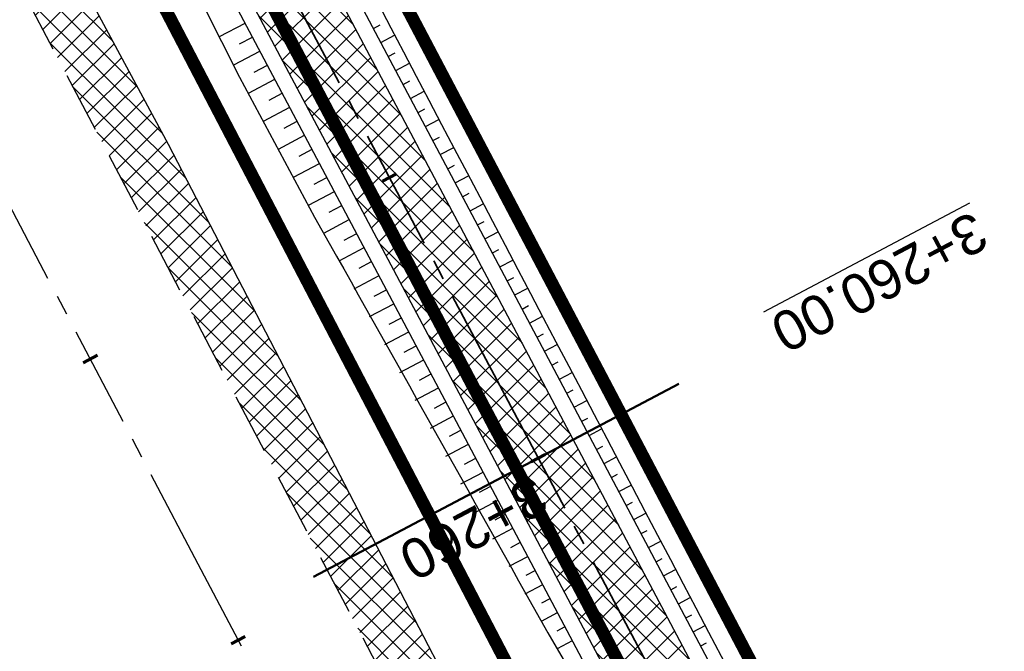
# Model space of a CAD drawing. Header units: metres. Extents: x 7529682 to 7533711, y 5721195 to 5727842.
# Tile 86 of 232: x 7531219 to 7531250, y 5724914 to 5724934. Entities that reach past the tile are written whole.
import ezdxf
from ezdxf import colors
from ezdxf.entities.mleader import LeaderData, LeaderLine
from ezdxf.math import Vec2, Vec3

# ---------------------------------------------------------------- set-up
doc = ezdxf.new("R2010")
doc.units = ezdxf.units.M
for name, pattern in [('817-dzialki-09-05-04$0$HIDDEN', [0.375, 0.25, -0.125]), ('ACAD_ISO05W100', [33, 24, -3, 0, -3, 0, -3]), ('CENTER', [50.800000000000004, 31.75, -6.35, 6.35, -6.35]), ('CENTER2', [28.575000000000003, 19.05, -3.175, 3.175, -3.175]), ('HIDDEN', [9.524999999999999, 6.35, -3.175])]:
    doc.linetypes.add(name, pattern=pattern)
for name, color, linetype in [('C-DROGI-SYTUACJA', 7, 'Continuous'), ('C-DROGI-SYTUACJA-ETYKIETY', 7, 'Continuous'), ('D-hatch-pobocza', 131, 'Continuous'), ('D-pobocza', 60, 'Continuous'), ('D-rowy', 160, 'Continuous'), ('D-skarpa', 2, 'Continuous'), ('D-skarpa-kreskowanie', 2, 'Continuous')]:
    doc.layers.add(name, color=color, linetype=linetype)
for name, color, linetype, lineweight, true_color in [('D-hatch-ciag-pieszo-rowerowy', 7, 'Continuous', 13, 0xff9f80), ('D-LR-etap-III', 7, '817-dzialki-09-05-04$0$HIDDEN', 50, 0x00008f), ('D-przekroje-pop', 7, 'Continuous', 50, 0x000099)]:
    doc.layers.add(name, color=color, linetype=linetype, lineweight=lineweight, true_color=true_color)
for name, color, linetype, lineweight in [('D-krawędzie', 3, 'Continuous', 30), ('D-obrzeża', 2, 'Continuous', 30), ('D-oś', 10, 'CENTER', 30), ('D-pas-drogowy', 7, 'ACAD_ISO05W100', 50)]:
    doc.layers.add(name, color=color, linetype=linetype, lineweight=lineweight)
doc.layers.add('poprzeczki', color=7, linetype='Continuous', true_color=0x0000c7)
doc.layers.add('Sieci-EN-opisy', color=4, linetype='Continuous', lineweight=30, plot=False)
doc.styles.get("Standard").update_dxf_attribs({"font": 'arial.ttf'})

# ---------------------------------------------------------------- blocks, each defined once
blk = doc.blocks.new('AeccTickLine')
at = {"color": 0, "linetype": 'ByBlock', "lineweight": -2}
blk.add_line((0, 1), (-3.673819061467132e-16, -1), dxfattribs=at)

msp = doc.modelspace()

# ---------------------------------------------------------------- hatches: boundary and pattern name
at = {"layer": 'D-hatch-ciag-pieszo-rowerowy'}
h = msp.add_hatch(dxfattribs=at)
h.set_pattern_fill('ANSI37', color=256, scale=0.15, style=0)
h.set_pattern_definition([(45, (0.8853450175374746, 0.4649341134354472), (-0.3367596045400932, 0.3367596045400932), []), (135, (0.8853450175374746, 0.4649341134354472), (-0.3367596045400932, -0.3367596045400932), [])])
h.paths.add_polyline_path([(7531176.001662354, 5725035.63263457), (7531173.776119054, 5725034.493482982), (7531202.515371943, 5724979.795162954), (7531233.695975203, 5724920.949650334), (7531258.824090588, 5724873.473403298), (7531292.224994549, 5724809.507396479), (7531303.703463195, 5724787.477282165), (7531306.469608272, 5724787.578715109), (7531294.441068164, 5724810.664555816), (7531261.036940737, 5724874.63673589), (7531235.905024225, 5724922.120164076), (7531204.726462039, 5724980.961824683)])
at = {"layer": 'D-hatch-pobocza'}
h = msp.add_hatch(dxfattribs=at)
h.set_pattern_fill('ANSI37', color=256, scale=0.15, style=0)
h.set_pattern_definition([(45, (0, 0), (-0.3367596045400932, 0.3367596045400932), []), (135, (0, 0), (-0.3367596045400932, -0.3367596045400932), [])])
h.paths.add_polyline_path([(7531224.12, 5724929.62), (7531213.15, 5724949.98), (7531200.73, 5724973.91), (7531188.83, 5724996.41), (7531176.889999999, 5725019.33), (7531166.91, 5725038.07), (7531158.980160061, 5725054.059290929), (7531158.14196267, 5725051.386259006), (7531167.380094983, 5725033.766927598), (7531197.164745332, 5724976.987689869), (7531228.151004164, 5724918.034426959), (7531253.152837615, 5724870.491119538), (7531286.7961686, 5724806.653565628), (7531296.234606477, 5724788.675232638), (7531298.77605959, 5724787.517560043), (7531278.139999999, 5724826.49), (7531263.88, 5724853.83), (7531259.009999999, 5724862.85), (7531247.509999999, 5724884.88), (7531235.21, 5724908.21)])

# ---------------------------------------------------------------- linework, layer by layer
at = {"layer": 'C-DROGI-SYTUACJA', "color": 10, "linetype": 'CENTER2', "lineweight": 35, "ltscale": 0.2}
msp.add_lwpolyline([(7531154.313313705, 5725078.4002911, -0.06893621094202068), (7531156.868938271, 5725074.829562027), (7531166.993104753, 5725055.549823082, -0.06873154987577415), (7531168.47910387, 5725051.431584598), (7531169.100428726, 5725048.502816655, 0.0687825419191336), (7531171.889509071, 5725040.775727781), (7531203.620916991, 5724980.378493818), (7531234.800499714, 5724921.534907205), (7531259.930515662, 5724874.055069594), (7531293.333031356, 5724810.085976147), (7531313.159872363, 5724772.033203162), (7531341.528881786, 5724719.923105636, -0.009023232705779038), (7531346.533284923, 5724710.322073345), (7531363.734853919, 5724675.815312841), (7531380.064961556, 5724644.822693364), (7531398.584264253, 5724609.362510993), (7531424.896642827, 5724559.228182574), (7531446.141834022, 5724518.960513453), (7531474.815809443, 5724464.451899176), (7531498.201389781, 5724419.897359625)], format="xyb", dxfattribs=at)
at = {"layer": 'D-krawędzie', "linetype": 'HIDDEN', "ltscale": 0.3, "flags": 128}
msp.add_lwpolyline([(7530572.009999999, 5726166.06), (7530620.380949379, 5726072.761487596), (7530641.555222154, 5726032.007915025), (7530660.960861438, 5725995.070069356), (7530689.128213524, 5725941.540167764), (7530707.335918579, 5725907.031820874), (7530725.255781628, 5725873.092686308), (7530743.969545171, 5725837.653904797), (7530770.526708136, 5725787.119408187), (7530787.864146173, 5725754.266918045), (7530809.897571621, 5725712.541613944), (7530824.739035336, 5725684.389287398), (7530840.856259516, 5725653.693092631), (7530860.675070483, 5725616.154465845), (7530865.283000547, 5725607.394015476), (7530878.050274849, 5725583.079962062), (7530918.171722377, 5725507.178125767), (7530950.162943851, 5725446.305402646), (7530993.419108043, 5725364.264712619), (7531022.766433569, 5725308.719304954), (7531053.80955549, 5725249.872416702), (7531081.165622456, 5725197.874670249), (7531103.902359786, 5725154.540603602), (7531128.123220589, 5725108.448161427), (7531149.3, 5725068.249999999), (7531167.380094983, 5725033.766927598), (7531197.164745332, 5724976.987689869), (7531228.151004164, 5724918.034426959), (7531253.152837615, 5724870.491119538), (7531286.7961686, 5724806.653565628), (7531306.739858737, 5724768.664832), (7531335.094443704, 5724714.652299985), (7531357.3191504, 5724672.438740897), (7531373.644908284, 5724641.454376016), (7531392.161870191, 5724605.998675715), (7531418.480331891, 5724555.852756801), (7531439.726902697, 5724515.582472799), (7531468.399107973, 5724461.077223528), (7531491.782023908, 5724416.527754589), (7531531.990296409, 5724339.832565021), (7531557.226635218, 5724291.658956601), (7531569.851546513, 5724267.577443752), (7531591.375556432, 5724226.547822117), (7531610.003879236, 5724191.103071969), (7531616.882991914, 5724177.998849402), (7531629.984986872, 5724153.025496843), (7531641.006768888, 5724132.021778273), (7531664.906257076, 5724087.616922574), (7531677.64401952, 5724064.785715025), (7531683.112433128, 5724054.988140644), (7531686.752875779, 5724048.180044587), (7531695.447538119, 5724031.696667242), (7531703.748818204, 5724015.917210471), (7531709.214143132, 5724005.513965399), (7531719.388607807, 5723986.14687362), (7531726.295217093, 5723973.000144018), (7531732.740794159, 5723960.735633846), (7531735.13, 5723956.19)], dxfattribs=at)
at = {"layer": 'D-LR-etap-III', "ltscale": 10, "flags": 128}
msp.add_lwpolyline([(7531750.474471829, 5723895.103125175, 0.4, 0.4, 0), (7531750.505, 5723895.13, 0.4, 0.4, 0), (7531682.71, 5724022.92, 0.4, 0.4, 0), (7531619.177023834, 5724147.203692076, 0.4, 0.4, 0), (7531592.308960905, 5724198.48863389, 0.4, 0.4, 0), (7531553.263875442, 5724272.918564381, 0.4, 0.4, 0), (7531504.019999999, 5724366.79, 0.4, 0.4, 0), (7531482.09, 5724407.62, 0.4, 0.4, 0), (7531412.350402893, 5724541.182759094, 0.4, 0.4, 0), (7531388.463669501, 5724586.929768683, 0.4, 0.4, 0), (7531345.12, 5724669.94, 0.4, 0.4, 0), (7531127.66, 5725081.67, 0.4, 0.4, 0), (7531059.253139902, 5725211.040795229, 0.4, 0.4, 0), (7531008.007244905, 5725307.953830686, 0.4, 0.4, 0), (7530964.181635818, 5725390.835555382, 0.4, 0.4, 0), (7530914.557354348, 5725484.683561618, 0.4, 0.4, 0), (7530865.243241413, 5725577.493975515, 0.4, 0.4, 0), (7530840.085257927, 5725624.058651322, 0.4, 0.4, 0), (7530802.559525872, 5725694.924584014, 0.4, 0.4, 0), (7530755.54, 5725787.51, 0.4, 0.4, 0), (7530708.717810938, 5725876.303221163, 0.4, 0.4, 0), (7530695.12, 5725902.09, 0.4, 0.4, 0), (7530642.91397006, 5726001.07839487, 0.4, 0.4, 0), (7530634.934723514, 5726016.146615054, 0.4, 0.4, 0), (7530610.820000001, 5726061.929999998, 0.4, 0.4, 0), (7530610.820000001, 5726061.929999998, 0.4, 0.4, 0), (7530607.21, 5726063.51, 0.4, 0.4, 0), (7530597.42, 5726080.68, 0.4, 0.4, 0), (7530591.16, 5726088.44, 0.4, 0.4, 0), (7530581.28, 5726107.21, 0.4, 0.4, 0), (7530571.29, 5726130.56, 0.4, 0.4, 0), (7530549.554994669, 5726171.527317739, 0.4, 0.4, 0), (7530531.014309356, 5726206.473807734, 0.4, 0.4, 0), (7530516.461208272, 5726236.016618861, 0.4, 0.4, 0), (7530500.798929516, 5726266.141265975, 0.4, 0.4, 0), (7530491.349999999, 5726283.94, 0.4, 0.4, 0), (7530482.4, 5726303.41, 0.4, 0.4, 0), (7530482.4, 5726303.41, 0.4, 0.4, 0), (7530450.41, 5726357.28, 0.4, 0.4, 0), (7530397.759396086, 5726458.499907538, 0.4, 0.4, 0), (7530334.707815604, 5726583.664702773, 0.4, 0.4, 0), (7530303.939274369, 5726645.167943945, 0.4, 0.4, 0), (7530300.509779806, 5726651.777515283, 0.4, 0.4, 0), (7530289.213532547, 5726671.966724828, 0.4, 0.4, 0), (7530281.54, 5726685.57, 0.4, 0.4, 0), (7530261.37085633, 5726724.163374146, 0.4, 0.4, 0), (7530254.03, 5726738.21, 0.4, 0.4, 0), (7530197.219999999, 5726845.06, 0.4, 0.4, 0), (7530194.71, 5726849.15, 0.4, 0.4, 0), (7530195.92, 5726850.75, 0.4, 0.4, 0), (7530170.546669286, 5726892.961489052, 0.4, 0.4, 0), (7530143.174718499, 5726945.065838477, 0.4, 0.4, 0), (7530105.059999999, 5727018.32, 0.4, 0.4, 0), (7530100.059999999, 5727027.16, 0.4, 0.4, 0), (7530062.318670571, 5727099.625398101, 0.4, 0.4, 0), (7530015.378537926, 5727189.420463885, 0.4, 0.4, 0), (7529983.207960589, 5727250.206596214, 0.4, 0.4, 0), (7529953.284293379, 5727306.74720398, 0.4, 0.4, 0), (7529900.67053443, 5727406.15903814, 0.4, 0.4, 0), (7529890.630239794, 5727425.131178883, 0.4, 0.4, 0), (7529875.155383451, 5727454.426350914, 0.4, 0.4, 0), (7529857.560096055, 5727487.787346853, 0.4, 0.4, 0), (7529835.194401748, 5727530.19312405, 0.4, 0.4, 0), (7529811.740544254, 5727574.662079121, 0.4, 0.4, 0), (7529792.101859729, 5727611.922638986, 0.4, 0.4, 0), (7529768.066117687, 5727657.469613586, 0.4, 0.4, 0), (7529755.210566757, 5727682.131373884, 0.4, 0.4, 0), (7529753.309999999, 5727681.13, 0.4, 0.4, 0), (7529739.21, 5727707.77, 0.4, 0.4, 0), (7529735.394745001, 5727711.251990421, 0.4, 0.4, 0), (7529725.42, 5727730.2, 0.4, 0.4, 0), (7529723.55, 5727729.88, 0.4, 0.4, 0), (7529695.566668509, 5727782.932080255, 0.4, 0.4, 0), (7529717.67971874, 5727794.024357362, 0.4, 0.4, 0), (7529736.274870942, 5727758.647400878, 0.4, 0.4, 0), (7529736.274870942, 5727758.647400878, 0.4, 0.4, 0), (7529744.511003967, 5727750.406106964, 0.4, 0.4, 0), (7529744.511003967, 5727750.406106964, 0.4, 0.4, 0), (7529750.282568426, 5727738.549848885, 0.4, 0.4, 0), (7529777.108510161, 5727687.569424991, 0.4, 0.4, 0), (7529796.51537536, 5727651.329932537, 0.4, 0.4, 0), (7529814.937945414, 5727616.793170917, 0.4, 0.4, 0), (7529839.006722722, 5727572.303976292, 0.4, 0.4, 0), (7529860.617626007, 5727532.509108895, 0.4, 0.4, 0), (7529882.348967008, 5727491.504261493, 0.4, 0.4, 0), (7529904.865139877, 5727449.096370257, 0.4, 0.4, 0), (7529920.747384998, 5727418.884773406, 0.4, 0.4, 0), (7529946.676504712, 5727368.547487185, 0.4, 0.4, 0), (7529972.024701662, 5727320.573310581, 0.4, 0.4, 0), (7529987.740014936, 5727290.153392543, 0.4, 0.4, 0), (7529996.497385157, 5727273.661630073, 0.4, 0.4, 0), (7530017.541471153, 5727234.202689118, 0.4, 0.4, 0), (7530033.053657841, 5727204.864166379, 0.4, 0.4, 0), (7530051.622983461, 5727170.222745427, 0.4, 0.4, 0), (7530069.276612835, 5727137.015751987, 0.4, 0.4, 0), (7530089.385386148, 5727097.533639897, 0.4, 0.4, 0), (7530109.712512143, 5727060.746615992, 0.4, 0.4, 0), (7530136.769722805, 5727011.640131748, 0.4, 0.4, 0), (7530162.446686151, 5726962.743777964, 0.4, 0.4, 0), (7530187.674104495, 5726916.992101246, 0.4, 0.4, 0), (7530207.820739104, 5726879.335323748, 0.4, 0.4, 0), (7530230.625609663, 5726834.518686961, 0.4, 0.4, 0), (7530262.288093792, 5726776.61832811, 0.4, 0.4, 0), (7530277.509672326, 5726760.213143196, 0.4, 0.4, 0), (7530286.036865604, 5726744.106684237, 0.4, 0.4, 0), (7530288.097472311, 5726735.884066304, 0.4, 0.4, 0), (7530290.393870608, 5726725.046963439, 0.4, 0.4, 0), (7530296.17664807, 5726713.582980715, 0.4, 0.4, 0), (7530302.726195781, 5726701.18226779, 0.4, 0.4, 0), (7530325.685047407, 5726657.466383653, 0.4, 0.4, 0), (7530343.243978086, 5726623.648592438, 0.4, 0.4, 0), (7530360.229820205, 5726591.746871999, 0.4, 0.4, 0), (7530383.20855044, 5726548.059469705, 0.4, 0.4, 0), (7530406.017875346, 5726503.605514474, 0.4, 0.4, 0), (7530427.464919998, 5726462.620289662, 0.4, 0.4, 0), (7530447.9278544, 5726424.388014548, 0.4, 0.4, 0), (7530471.126878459, 5726379.920667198, 0.4, 0.4, 0), (7530490.501003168, 5726343.033350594, 0.4, 0.4, 0), (7530509.499458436, 5726306.733076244, 0.4, 0.4, 0), (7530529.890269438, 5726267.244072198, 0.4, 0.4, 0), (7530543.852446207, 5726238.990319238, 0.4, 0.4, 0), (7530554.808897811, 5726218.943990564, 0.4, 0.4, 0), (7530559.027108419, 5726212.223286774, 0.4, 0.4, 0), (7530563.060988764, 5726206.409670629, 0.4, 0.4, 0), (7530566.93354971, 5726200.463543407, 0.4, 0.4, 0), (7530569.771022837, 5726194.901501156, 0.4, 0.4, 0), (7530571.47319415, 5726191.282350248, 0.4, 0.4, 0), (7530572.839142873, 5726188.024533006, 0.4, 0.4, 0), (7530575.295071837, 5726182.034664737, 0.4, 0.4, 0), (7530579.736851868, 5726173.306070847, 0.4, 0.4, 0), (7530583.3, 5726167.41, 0.4, 0.4, 0), (7530593.4, 5726163.33, 0.4, 0.4, 0), (7530598.618375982, 5726155.264489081, 0.4, 0.4, 0), (7530608.258304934, 5726140.497132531, 0.4, 0.4, 0), (7530603.269999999, 5726136.83, 0.4, 0.4, 0), (7530606.53, 5726131.84, 0.4, 0.4, 0), (7530604.239057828, 5726124.21679044, 0.4, 0.4, 0), (7530605.847136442, 5726121.630127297, 0.4, 0.4, 0), (7530608.971611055, 5726116.164124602, 0.4, 0.4, 0), (7530618.114293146, 5726097.791111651, 0.4, 0.4, 0), (7530651.213125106, 5726034.959524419, 0.4, 0.4, 0), (7530670.243741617, 5725998.61095082, 0.4, 0.4, 0), (7530698.075474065, 5725945.952624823, 0.4, 0.4, 0), (7530716.505955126, 5725911.3051464, 0.4, 0.4, 0), (7530735.223454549, 5725875.667401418, 0.4, 0.4, 0), (7530752.504235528, 5725842.154920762, 0.4, 0.4, 0), (7530778.310652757, 5725793.501254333, 0.4, 0.4, 0), (7530797.499961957, 5725756.381811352, 0.4, 0.4, 0), (7530812.518974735, 5725728.28874362, 0.4, 0.4, 0), (7530820.039295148, 5725713.160404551, 0.4, 0.4, 0), (7530822.422446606, 5725710.193574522, 0.4, 0.4, 0), (7530833.154893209, 5725688.800634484, 0.4, 0.4, 0), (7530849.629354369, 5725656.158601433, 0.4, 0.4, 0), (7530867.98290276, 5725621.963939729, 0.4, 0.4, 0), (7530872.629809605, 5725612.88760475, 0.4, 0.4, 0), (7530880.354488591, 5725597.594500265, 0.4, 0.4, 0), (7530883.839446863, 5725593.389159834, 0.4, 0.4, 0), (7530891.782113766, 5725587.763349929, 0.4, 0.4, 0), (7530895.038670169, 5725584.280746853, 0.4, 0.4, 0), (7530897.033644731, 5725580.941110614, 0.4, 0.4, 0), (7530900.951646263, 5725579.945856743, 0.4, 0.4, 0), (7530904.80970798, 5725571.977328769, 0.4, 0.4, 0), (7530903.682362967, 5725568.566434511, 0.4, 0.4, 0), (7530908.900614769, 5725558.844845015, 0.4, 0.4, 0), (7530910.252030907, 5725545.671606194, 0.4, 0.4, 0), (7530912.872986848, 5725538.645543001, 0.4, 0.4, 0), (7530945.278171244, 5725478.464284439, 0.4, 0.4, 0), (7530959.692318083, 5725450.24628822, 0.4, 0.4, 0), (7531002.82670893, 5725368.192370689, 0.4, 0.4, 0), (7531044.703532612, 5725290.314293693, 0.4, 0.4, 0), (7531064.098839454, 5725253.212562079, 0.4, 0.4, 0), (7531083.010253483, 5725216.677517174, 0.4, 0.4, 0), (7531113.013137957, 5725158.465613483, 0.4, 0.4, 0), (7531137.364304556, 5725113.07076138, 0.4, 0.4, 0), (7531150.830830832, 5725086.711759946, 0.4, 0.4, 0), (7531159.745663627, 5725076.640848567, 0.4, 0.4, 0), (7531166.309999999, 5725074.58, 0.4, 0.4, 0), (7531172.29, 5725062.58, 0.4, 0.4, 0), (7531170.589828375, 5725055.605912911, 0.4, 0.4, 0), (7531173.732823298, 5725044.080706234, 0.4, 0.4, 0), (7531215.342008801, 5724964.859648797, 0.4, 0.4, 0), (7531238.054496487, 5724921.684649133, 0.4, 0.4, 0), (7531262.389821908, 5724875.282876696, 0.4, 0.4, 0), (7531295.587160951, 5724811.265731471, 0.4, 0.4, 0), (7531348.487908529, 5724712.362812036, 0.4, 0.4, 0), (7531363.740817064, 5724682.68394264, 0.4, 0.4, 0), (7531366.986905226, 5724675.865317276, 0.4, 0.4, 0), (7531382.541261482, 5724646.110625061, 0.4, 0.4, 0), (7531401.299165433, 5724610.874551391, 0.4, 0.4, 0), (7531428.964837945, 5724558.862274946, 0.4, 0.4, 0), (7531449.111202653, 5724520.397801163, 0.4, 0.4, 0), (7531477.292992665, 5724465.831467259, 0.4, 0.4, 0), (7531500.996290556, 5724421.112506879, 0.4, 0.4, 0), (7531512.121834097, 5724400.549045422, 0.4, 0.4, 0), (7531513.78163794, 5724396.757451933, 0.4, 0.4, 0), (7531526.32, 5724379.39, 0.4, 0.4, 0), (7531566.783642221, 5724302.73628205, 0.4, 0.4, 0), (7531578.579156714, 5724282.774819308, 0.4, 0.4, 0), (7531584.232619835, 5724273.111246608, 0.4, 0.4, 0), (7531590.109283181, 5724263.508189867, 0.4, 0.4, 0), (7531593.027899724, 5724258.771479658, 0.4, 0.4, 0), (7531595.711841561, 5724254.226824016, 0.4, 0.4, 0), (7531601.659976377, 5724243.898197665, 0.4, 0.4, 0), (7531606.097733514, 5724235.986407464, 0.4, 0.4, 0), (7531609.382207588, 5724230.799061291, 0.4, 0.4, 0), (7531611.580260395, 5724227.671180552, 0.4, 0.4, 0), (7531612.707802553, 5724225.86410867, 0.4, 0.4, 0), (7531618.665224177, 5724214.480919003, 0.4, 0.4, 0), (7531619.885522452, 5724212.333950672, 0.4, 0.4, 0), (7531620.931818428, 5724210.787064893, 0.4, 0.4, 0), (7531623.518605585, 5724207.111542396, 0.4, 0.4, 0), (7531626.143926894, 5724203.61306897, 0.4, 0.4, 0), (7531632.022984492, 5724196.485954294, 0.4, 0.4, 0), (7531653.949089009, 5724152.617641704, 0.4, 0.4, 0), (7531656.750690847, 5724143.103797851, 0.4, 0.4, 0), (7531659.61440691, 5724133.254504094, 0.4, 0.4, 0), (7531661.627147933, 5724128.646047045, 0.4, 0.4, 0.01093811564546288), (7531674.314987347, 5724101.43546424, 0.4, 0.4, 0), (7531685.137626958, 5724081.408252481, 0.4, 0.4, 0), (7531692.159945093, 5724066.277333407, 0.4, 0.4, 0), (7531699.662164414, 5724051.388120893, 0.4, 0.4, 0), (7531704.480624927, 5724040.808561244, 0.4, 0.4, 0), (7531704.480624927, 5724040.808561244, 0.4, 0.4, 0), (7531704.401251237, 5724037.368913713, 0.4, 0.4, 0), (7531720.383609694, 5724003.441317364, 0.4, 0.4, 0), (7531728.79890528, 5723986.206298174, 0.4, 0.4, 0), (7531733.237926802, 5723977.192631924, 0.4, 0.4, 0), (7531736.750027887, 5723969.505210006, 0.4, 0.4, 0), (7531737.336143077, 5723968.518916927, 0.4, 0.4, 0), (7531738.285051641, 5723967.699360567, 0.4, 0.4, 0), (7531742.180915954, 5723962.346428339, 0.4, 0.4, 0), (7531744.286141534, 5723958.615526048, 0.4, 0.4, 0), (7531755.393260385, 5723944.192617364, 0.4, 0.4, 0), (7531758.69, 5723936.76, 0.4, 0.4, 0), (7531780.08, 5723929.25, 0.4, 0.4, 0), (7531792.611989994, 5723906.337708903, 0.4, 0.4, 0), (7531792.611989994, 5723906.337708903, 0.4, 0.4, 0), (7531756.962094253, 5723883.055323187, 0.4, 0.4, 0), (7531750.46, 5723895.130000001, 0.4, 0.4, 0), (7531750.46, 5723895.130000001, 0, 0, 0)], format="xyseb", dxfattribs=at)
at = {"layer": 'D-obrzeża'}
for points in [[(7531306.469608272, 5724787.578715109), (7531294.441068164, 5724810.664555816), (7531261.036940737, 5724874.63673589), (7531235.905024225, 5724922.120164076), (7531204.726462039, 5724980.961824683), (7531173.078268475, 5725041.196618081, -0.06878949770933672), (7531170.288801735, 5725048.924442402), (7531169.644367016, 5725051.962144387, 0.06857369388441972), (7531168.255622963, 5725055.814645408), (7531166.709236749, 5725058.763974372, -0.2909904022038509), (7531166.888084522, 5725060.902702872), (7531168.105220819, 5725062.504529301)], [(7531162.547399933, 5725061.317843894), (7531165.881540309, 5725054.958839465, -0.06857369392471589), (7531167.270284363, 5725051.106338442), (7531167.914945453, 5725048.067569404, 0.06878949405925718), (7531170.704411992, 5725040.339745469), (7531202.515371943, 5724979.795162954), (7531233.695975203, 5724920.949650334), (7531258.824090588, 5724873.473403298), (7531292.224994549, 5724809.507396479), (7531312.052212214, 5724771.453899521), (7531340.423454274, 5724719.339022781, -0.009020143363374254), (7531345.426151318, 5724709.741280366), (7531362.628782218, 5724675.232985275), (7531378.958019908, 5724644.242016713), (7531397.476854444, 5724608.78273076), (7531423.790449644, 5724558.646084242), (7531445.035916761, 5724518.377892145), (7531473.709538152, 5724463.869950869), (7531497.094585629, 5724419.316425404), (7531505.905040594, 5724402.510940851, -0.03317121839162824), (7531508.586352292, 5724396.450655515), (7531511.248060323, 5724389.164100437)]]:
    msp.add_lwpolyline(points, format="xyb", dxfattribs=at)
at = {"layer": 'D-oś', "ltscale": 0.1}
msp.add_lwpolyline([(7531488.682972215, 5724414.901138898), (7531465.30154836, 5724459.447768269), (7531436.630334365, 5724513.951133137), (7531415.382990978, 5724554.222881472), (7531389.061122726, 5724604.375291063), (7531370.54547166, 5724639.828481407), (7531354.22214964, 5724670.808223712), (7531331.99647235, 5724713.023626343), (7531303.640952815, 5724767.037938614), (7531283.698553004, 5724805.024214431), (7531250.055061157, 5724868.862076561), (7531225.052886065, 5724916.406033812), (7531194.065303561, 5724975.361817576), (7531164.280332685, 5725032.141666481), (7531146.201824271, 5725066.621712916), (7531125.025790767, 5725106.818458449), (7531100.803065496, 5725152.914450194), (7531078.067230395, 5725196.24679728), (7531050.712974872, 5725248.241100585), (7531019.671816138, 5725307.084268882), (7530990.323090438, 5725362.632329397), (7530947.065833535, 5725444.675091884), (7530915.075467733, 5725505.546186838), (7530874.953735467, 5725581.448561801)], dxfattribs=at)
at = {"layer": 'D-pas-drogowy', "ltscale": 0.2, "flags": 128}
msp.add_lwpolyline([(7531633.018560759, 5724182.834272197, 0.4, 0.4, 0), (7531617.558899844, 5724211.608162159, 0.4, 0.4, 0), (7531566.783642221, 5724302.73628205, 0.4, 0.4, 0), (7531538.419082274, 5724356.469679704, 0.4, 0.4, 0), (7531526.32, 5724379.39, 0.4, 0.4, 0), (7531516.102085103, 5724393.607319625, 0.4, 0.4, 0.001485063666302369), (7531513.78037409, 5724396.837773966, 0.4, 0.4, 0), (7531501.87, 5724413.41, 0.4, 0.4, 0), (7531474.926107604, 5724464.507896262, 0.4, 0.4, 0), (7531446.200436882, 5724518.992313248, 0.4, 0.4, 0), (7531424.962185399, 5724559.262257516, 0.4, 0.4, 0), (7531398.444460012, 5724609.565801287, 0.4, 0.4, 0), (7531379.647455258, 5724645.216004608, 0.4, 0.4, 0), (7531365.23, 5724672.56, 0.4, 0.4, 0), (7531341.305752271, 5724717.915356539, 0.4, 0.4, 0), (7531312.899996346, 5724771.788898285, 0.4, 0.4, 0), (7531292.590923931, 5724810.306502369, 0.4, 0.4, 0), (7531259.391619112, 5724873.271351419, 0.4, 0.4, 0), (7531233.740401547, 5724921.922582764, 0.4, 0.4, 0), (7531203.072738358, 5724980.092044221, 0.4, 0.4, 0), (7531173.471398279, 5725036.225177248, 0.4, 0.4, 0), (7531168.269999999, 5725046.09, 0.4, 0.4, 0), (7531172.29, 5725062.58, 0.4, 0.4, 0), (7531166.309999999, 5725074.58, 0.4, 0.4, 0), (7531150.32, 5725079.6, 0.4, 0.4, 0), (7531141.5, 5725096.43, 0.4, 0.4, 0), (7531109.311735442, 5725157.814415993, 0.4, 0.4, 0), (7531086.641300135, 5725201.047918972, 0.4, 0.4, 0), (7531059.198258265, 5725253.383662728, 0.4, 0.4, 0), (7531028.206828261, 5725312.48946212, 0.4, 0.4, 0), (7530999.104694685, 5725367.990143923, 0.4, 0.4, 0), (7530956.247527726, 5725449.724815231, 0.4, 0.4, 0), (7530924.397774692, 5725510.463768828, 0.4, 0.4, 0), (7530897.509999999, 5725561.74, 0.4, 0.4, 0), (7530894.46, 5725566.14, 0.4, 0.4, 0), (7530892.16, 5725570.49, 0.4, 0.4, 0), (7530869.362688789, 5725613.307018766, 0.4, 0.4, 0), (7530861.693971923, 5725627.704613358, 0.4, 0.4, 0), (7530852.74, 5725644.52, 0.4, 0.4, 0), (7530831.509999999, 5725684.2, 0.4, 0.4, 0), (7530811.13, 5725722.52, 0.4, 0.4, 0), (7530792.3476413, 5725757.940652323, 0.4, 0.4, 0), (7530768.03, 5725803.8, 0.4, 0.4, 0), (7530748.768542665, 5725840.178507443, 0.4, 0.4, 0), (7530727.7, 5725879.97, 0.4, 0.4, 0), (7530712.0981582, 5725909.54523909, 0.4, 0.4, 0), (7530693.644105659, 5725944.645156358, 0.4, 0.4, 0), (7530665.702224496, 5725997.538976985, 0.4, 0.4, 0), (7530641.759999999, 5726042.88, 0.4, 0.4, 0), (7530616.5, 5726091.48, 0.4, 0.4, 0), (7530604.628439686, 5726114.319880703, 0.4, 0.4, -0.007762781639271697), (7530602.5, 5726118.43, 0.4, 0.4, 0), (7530603.992037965, 5726123.394821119, 0.4, 0.4, 0), (7530606.53, 5726131.84, 0.4, 0.4, 0), (7530603.269999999, 5726136.83, 0.4, 0.4, 0), (7530593.775620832, 5726151.368713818, 0.4, 0.4, 0), (7530590.202637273, 5726156.84001263, 0.4, 0.4, 0), (7530583.3, 5726167.41, 0.4, 0.4, 0), (7530580.578343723, 5726170.427567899, 0.4, 0.4, 0), (7530575.849999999, 5726175.67, 0.4, 0.4, 0), (7530569.009999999, 5726186.66, 0.4, 0.4, 0), (7530562.555322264, 5726199.189409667, 0.4, 0.4, 0), (7530555.67, 5726211.39, 0.4, 0.4, 0), (7530548.29, 5726224.23, 0.4, 0.4, 0), (7530540.58, 5726237.71, 0.4, 0.4, 0), (7530532.679999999, 5726252.65, 0.4, 0.4, 0), (7530524.059999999, 5726269.35, 0.4, 0.4, 0), (7530502.82, 5726309.91, 0.4, 0.4, 0), (7530488.83, 5726336.63, 0.4, 0.4, 0), (7530466.03, 5726380.16, 0.4, 0.4, 0), (7530438.469999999, 5726432.77, 0.4, 0.4, 0), (7530424.53, 5726459.09, 0.4, 0.4, 0), (7530401.63, 5726502.97, 0.4, 0.4, 0), (7530383.38, 5726538.06, 0.4, 0.4, 0), (7530353.969999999, 5726593.52, 0.4, 0.4, 0), (7530338.469999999, 5726622.74, 0.4, 0.4, 0), (7530322.009999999, 5726653.88, 0.4, 0.4, 0), (7530297.54, 5726700.33, 0.4, 0.4, 0), (7530287.38, 5726719.6, 0.4, 0.4, 0), (7530285.94993921, 5726722.315508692, 0.4, 0.4, 0), (7530280.259999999, 5726733.12, 0.4, 0.4, 0), (7530266.73, 5726758.74, 0.4, 0.4, 0), (7530260.42, 5726770.47, 0.4, 0.4, 0), (7530253.25, 5726783.82, 0.4, 0.4, 0), (7530244.95, 5726799.33, 0.4, 0.4, 0), (7530239.389999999, 5726808.49, 0.4, 0.4, 0), (7530238.29, 5726807.9, 0.4, 0.4, 0), (7530218.11, 5726850.67, 0.4, 0.4, 0), (7530175.906646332, 5726928.168028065, 0.4, 0.4, 0), (7530096.679999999, 5727076.15, 0.4, 0.4, 0), (7530094.679999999, 5727079.89, 0.4, 0.4, 0), (7530064.59693469, 5727135.522637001, 0.4, 0.4, 0), (7530046.730970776, 5727168.8921561, 0.4, 0.4, 0), (7530025.803045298, 5727208.461374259, 0.4, 0.4, 0), (7530012.846501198, 5727232.979315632, 0.4, 0.4, 0), (7529994.15, 5727268.45, 0.4, 0.4, 0), (7529981.670868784, 5727291.93018666, 0.4, 0.4, 0), (7529949.889999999, 5727351.73, 0.4, 0.4, 0), (7529924.75, 5727399.03, 0.4, 0.4, 0), (7529915.515824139, 5727417.099754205, 0.4, 0.4, 0), (7529885.83, 5727475.19, 0.4, 0.4, 0), (7529862.559999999, 5727519.97, 0.4, 0.4, 0), (7529852.984923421, 5727538.191086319, 0.4, 0.4, 0), (7529836.513084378, 5727569.51130111, 0.4, 0.4, 0), (7529815.36890814, 5727609.140983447, 0.4, 0.4, 0), (7529792.795203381, 5727651.247499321, 0.4, 0.4, 0), (7529774.199114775, 5727685.858348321, 0.4, 0.4, 0), (7529746.966026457, 5727736.059440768, 0.4, 0.4, 0), (7529733.92, 5727757.62, 0.4, 0.4, 0), (7529708.607472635, 5727806.388536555, 0.4, 0.4, 0), (7529688.491967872, 5727796.344621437, 0.4, 0.4, 0), (7529723.55, 5727729.88, 0.4, 0.4, 0), (7529725.42, 5727730.2, 0.4, 0.4, 0), (7529735.38, 5727711.28, 0.4, 0.4, 0), (7529739.21, 5727707.77, 0.4, 0.4, 0), (7529753.309999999, 5727681.13, 0.4, 0.4, 0), (7529755.178396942, 5727682.114424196, 0.4, 0.4, 0), (7529792.101859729, 5727611.922638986, 0.4, 0.4, 0), (7529811.740544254, 5727574.662079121, 0.4, 0.4, 0), (7529835.194401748, 5727530.19312405, 0.4, 0.4, 0), (7529857.560096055, 5727487.787346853, 0.4, 0.4, 0), (7529875.155383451, 5727454.426350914, 0.4, 0.4, 0), (7529890.630239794, 5727425.131178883, 0.4, 0.4, 0), (7529900.67053443, 5727406.15903814, 0.4, 0.4, 0), (7529953.284293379, 5727306.74720398, 0.4, 0.4, 0), (7529983.207960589, 5727250.206596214, 0.4, 0.4, 0), (7530015.378537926, 5727189.420463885, 0.4, 0.4, 0), (7530062.318670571, 5727099.625398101, 0.4, 0.4, 0), (7530100.059999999, 5727027.16, 0.4, 0.4, 0), (7530105.059999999, 5727018.32, 0.4, 0.4, 0), (7530143.174718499, 5726945.065838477, 0.4, 0.4, 0), (7530170.546669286, 5726892.961489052, 0.4, 0.4, 0), (7530195.92, 5726850.75, 0.4, 0.4, 0), (7530194.71, 5726849.15, 0.4, 0.4, 0), (7530197.219999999, 5726845.06, 0.4, 0.4, 0), (7530254.03, 5726738.21, 0.4, 0.4, 0), (7530261.37085633, 5726724.163374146, 0.4, 0.4, 0), (7530281.54, 5726685.57, 0.4, 0.4, 0), (7530289.213532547, 5726671.966724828, 0.4, 0.4, 0), (7530300.509779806, 5726651.777515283, 0.4, 0.4, 0), (7530303.939274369, 5726645.167943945, 0.4, 0.4, 0), (7530334.707815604, 5726583.664702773, 0.4, 0.4, 0), (7530397.759396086, 5726458.499907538, 0.4, 0.4, 0), (7530450.41, 5726357.28, 0.4, 0.4, 0), (7530482.4, 5726303.41, 0.4, 0.4, 0), (7530483.687990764, 5726301.003383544, 0.4, 0.4, 0), (7530491.349999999, 5726283.94, 0.4, 0.4, 0), (7530512.67, 5726243.78, 0.4, 0.4, 0), (7530529.429999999, 5726209.46, 0.4, 0.4, 0), (7530571.29, 5726130.56, 0.4, 0.4, 0), (7530581.28, 5726107.21, 0.4, 0.4, 0), (7530591.16, 5726088.44, 0.4, 0.4, 0), (7530597.42, 5726080.68, 0.4, 0.4, 0), (7530607.21, 5726063.51, 0.4, 0.4, 0), (7530610.820000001, 5726061.929999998, 0.4, 0.4, 0), (7530634.934723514, 5726016.146615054, 0.4, 0.4, 0), (7530642.91397006, 5726001.07839487, 0.4, 0.4, 0), (7530695.12, 5725902.09, 0.4, 0.4, 0), (7530708.717810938, 5725876.303221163, 0.4, 0.4, 0), (7530755.54, 5725787.51, 0.4, 0.4, 0), (7530802.559525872, 5725694.924584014, 0.4, 0.4, 0), (7530840.085257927, 5725624.058651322, 0.4, 0.4, 0), (7530865.243241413, 5725577.493975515, 0.4, 0.4, 0), (7530914.557354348, 5725484.683561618, 0.4, 0.4, 0), (7530964.181635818, 5725390.835555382, 0.4, 0.4, 0), (7531008.007244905, 5725307.953830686, 0.4, 0.4, 0), (7531059.253139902, 5725211.040795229, 0.4, 0.4, 0), (7531127.66, 5725081.67, 0.4, 0.4, 0), (7531345.12, 5724669.94, 0.4, 0.4, 0), (7531388.463669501, 5724586.929768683, 0.4, 0.4, 0), (7531412.350402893, 5724541.182759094, 0.4, 0.4, 0), (7531482.09, 5724407.62, 0.4, 0.4, 0), (7531504.019999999, 5724366.79, 0.4, 0.4, 0), (7531519.374444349, 5724337.520497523, 0.4, 0.4, 0), (7531563.748815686, 5724252.931583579, 0.4, 0.4, 0), (7531602.175111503, 5724179.681224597, 0.4, 0.4, 0), (7531619.177023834, 5724147.203692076, 0.4, 0.4, 0), (7531625.038493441, 5724135.63500206, 0.4, 0.4, 0), (7531656.796442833, 5724073.31633882, 0.4, 0.4, 0), (7531675.12, 5724037.36, 0.4, 0.4, 0), (7531682.71, 5724022.92, 0.4, 0.4, 0), (7531705.565196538, 5723979.810545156, 0.4, 0.4, 0), (7531736.605941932, 5723921.261514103, 0.4, 0.4, 0), (7531750.46, 5723895.130000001, 0.4, 0.4, 0), (7531740.769999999, 5723886.56, 0.4, 0.4, 0), (7531732.86, 5723885, 0.4, 0.4, 0), (7531722.179999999, 5723887.77, 0.4, 0.4, 0), (7531729.87, 5723862.17, 0.4, 0.4, 0), (7531742.92, 5723861.93, 0.4, 0.4, 0), (7531763.71, 5723859.52, 0.4, 0.4, 0), (7531768.42, 5723854.12, 0.4, 0.4, 0), (7531787.42, 5723817.97, 0.4, 0.4, 0), (7531795.57, 5723809.82, 0.4, 0.4, 0), (7531816.346897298, 5723819.850397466, 0.4, 0.4, 0), (7531816.346897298, 5723819.850397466, 0.4, 0.4, 0), (7531805.059999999, 5723843.23, 0.4, 0.4, 0), (7531803.61, 5723886.23, 0.4, 0.4, 0), (7531803.61, 5723886.23, 0.4, 0.4, 0), (7531780.08, 5723929.25, 0.4, 0.4, 0), (7531758.69, 5723936.76, 0.4, 0.4, 0), (7531749.3590272, 5723946.412126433, 0.4, 0.4, 0), (7531742.71, 5723953.29, 0.4, 0.4, 0), (7531735.177368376, 5723967.877529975, 0.4, 0.4, 0), (7531722.37, 5723992.68, 0.4, 0.4, 0), (7531705.041669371, 5724030.885563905, 0.4, 0.4, 0), (7531699.469999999, 5724043.17, 0.4, 0.4, 0), (7531692.69, 5724058.11, 0.4, 0.4, 0), (7531679.672010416, 5724084.016803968, 0.4, 0.4, 0), (7531674.55, 5724094.21, 0.4, 0.4, 0), (7531666.633166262, 5724114.002855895, 0.4, 0.4, 0), (7531649, 5724153.82, 0.4, 0.4, 0), (7531641.49, 5724149.34, 0.4, 0.4, 0), (7531626.04, 5724179.34, 0.4, 0.4, 0), (7531633.03, 5724182.84, 0, 0, 0)], format="xyseb", dxfattribs=at)
at = {"layer": 'D-pobocza'}
for points in [[(7531307.02283738, 5724787.599001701), (7531294.884488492, 5724810.895593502), (7531261.479510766, 5724874.86940241), (7531236.346942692, 5724922.354061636), (7531205.168680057, 5724981.195157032), (7531173.553039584, 5725041.367993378, -0.06878949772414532), (7531170.763572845, 5725049.095817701), (7531170.119183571, 5725052.133305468, 0.06857369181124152), (7531168.730439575, 5725055.985806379), (7531167.152059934, 5725058.996154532, -0.29099040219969), (7531167.286195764, 5725060.600200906), (7531168.706932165, 5725062.469977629)], [(7531162.211571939, 5725060.88159827), (7531165.406723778, 5725054.787678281, -0.06857369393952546), (7531166.795467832, 5725050.935177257), (7531167.440174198, 5725047.896194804, 0.06878949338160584), (7531170.229640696, 5725040.168370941), (7531202.073153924, 5724979.561830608), (7531233.254165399, 5724920.715547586), (7531258.381520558, 5724873.24073678), (7531291.781779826, 5724809.275964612), (7531303.155836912, 5724787.446242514)]]:
    msp.add_lwpolyline(points, format="xyb", dxfattribs=at)
msp.add_lwpolyline([(7531298.77605959, 5724787.517560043), (7531278.139999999, 5724826.49), (7531263.88, 5724853.83), (7531259.009999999, 5724862.85), (7531247.509999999, 5724884.88), (7531235.21, 5724908.21), (7531224.12, 5724929.62), (7531213.15, 5724949.98), (7531200.73, 5724973.91), (7531188.83, 5724996.41), (7531176.889999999, 5725019.33), (7531166.91, 5725038.07), (7531158.980160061, 5725054.059290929), (7531158.14196267, 5725051.386259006)], dxfattribs=at)
at = {"layer": 'D-przekroje-pop', "extrusion": (0.4677951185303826, -0.8838369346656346, 0), "elevation": -1536820.201414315}
msp.add_lwpolyline([(9334478.828319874, 0), (9334473.828319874, 0), (9334465.828319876, 0)], dxfattribs=at)
at = {"layer": 'D-rowy', "linetype": 'HIDDEN', "ltscale": 0.1, "const_width": 0.4, "flags": 128}
msp.add_lwpolyline([(7531506.121399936, 5724397.133351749), (7531489.190578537, 5724429.34060068), (7531483.400111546, 5724440.512095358), (7531478.412312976, 5724450.146766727), (7531462.901323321, 5724479.304166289), (7531434.632959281, 5724532.161646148), (7531396.749002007, 5724604.644561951), (7531378.596106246, 5724640.173238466), (7531368.21, 5724659.05), (7531363.9, 5724666.92), (7531355.876537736, 5724682.661796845), (7531338.032693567, 5724716.834919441), (7531309.901853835, 5724770.33291588), (7531304.158114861, 5724781.147276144), (7531299.737467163, 5724789.052054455), (7531294.930113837, 5724798.468047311), (7531279.862466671, 5724827.641362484), (7531247.714582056, 5724888.416734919), (7531220.373424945, 5724940.87265548), (7531195.513546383, 5724987.526839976), (7531168.705641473, 5725038.836315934), (7531161.295913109, 5725053.454680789), (7531161.295913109, 5725053.454680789)], dxfattribs=at)
at = {"layer": 'D-skarpa', "linetype": 'Continuous'}
for points in [[(7531230.708019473, 5724934.052577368, -0.0002231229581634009), (7531256.277173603, 5724885.355907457), (7531258.573697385, 5724880.914253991), (7531261.647828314, 5724874.964004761), (7531263.151207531, 5724872.010750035), (7531267.688052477, 5724863.098524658), (7531270.048955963, 5724858.690702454), (7531272.444355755, 5724854.300893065), (7531274.718840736, 5724849.847946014), (7531276.998616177, 5724845.397761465), (7531279.375307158, 5724840.998182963), (7531281.742612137, 5724836.593703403), (7531286.350380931, 5724827.718512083), (7531288.531242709, 5724823.211257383), (7531290.81527323, 5724818.766720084), (7531293.118803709, 5724814.330934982), (7531294.924077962, 5724810.915273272), (7531295.462517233, 5724809.897772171), (7531297.814760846, 5724805.499934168), (7531302.620318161, 5724796.727816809), (7531305.022377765, 5724792.341383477), (7531307.282538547, 5724787.881015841), (7531307.417044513, 5724787.613457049)], [(7531219.598007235, 5724945.141320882), (7531226.348571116, 5724931.742626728), (7531228.709523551, 5724927.335086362, -0.0003857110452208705), (7531236.046592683, 5724914.248378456), (7531238.562367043, 5724909.922769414), (7531240.907677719, 5724905.506937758), (7531247.95517282, 5724892.265562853), (7531250.347431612, 5724887.8745798), (7531252.783310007, 5724883.506683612), (7531255.080419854, 5724879.065340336), (7531257.338831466, 5724874.60351495), (7531258.08452036, 5724873.078025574), (7531259.493072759, 5724870.100594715), (7531261.633061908, 5724865.577418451), (7531264.107660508, 5724861.228964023), (7531266.812251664, 5724857.000603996), (7531269.0837259, 5724852.546084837)]]:
    msp.add_lwpolyline(points, format="xyb", dxfattribs=at)
at = {"layer": 'D-skarpa-kreskowanie', "linetype": 'Continuous'}
for p, q in [((7531226.515612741, 5724933.43286361, 108.3490591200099), (7531225.71162542, 5724933.006853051, 107.7424424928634)), ((7531230.559776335, 5724933.275876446, 108.4828842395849), (7531230.777384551, 5724933.391180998, 108.3186966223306)), ((7531226.749715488, 5724932.991053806, 108.3500002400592), (7531226.343179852, 5724932.77564186, 108.0432649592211)), ((7531230.793879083, 5724932.834066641, 108.483825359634), (7531231.227585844, 5724933.063875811, 108.156589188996)), ((7531226.983818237, 5724932.549244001, 108.3509413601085), (7531226.161663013, 5724932.113606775, 107.730616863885)), ((7531231.027981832, 5724932.392256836, 108.484766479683), (7531231.244080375, 5724932.506761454, 108.3217179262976)), ((7531227.217920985, 5724932.107434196, 108.3518824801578), (7531226.803239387, 5724931.887705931, 108.039000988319)), ((7531231.26208458, 5724931.950447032, 108.4857075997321), (7531231.692771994, 5724932.178656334, 108.1607495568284)), ((7531227.452023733, 5724931.665624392, 108.3528236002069), (7531226.624653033, 5724931.227223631, 107.7285639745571)), ((7531231.496187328, 5724931.508637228, 108.4866487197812), (7531231.710776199, 5724931.622341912, 108.3247392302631)), ((7531227.686126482, 5724931.223814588, 108.353764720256), (7531227.273437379, 5724931.005142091, 108.0423865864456)), ((7531231.730290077, 5724931.066827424, 108.4875898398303), (7531232.157958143, 5724931.293436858, 108.1649099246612)), ((7531227.92022923, 5724930.782004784, 108.354705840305), (7531227.09684352, 5724930.345715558, 107.7334529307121)), ((7531231.964392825, 5724930.625017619, 108.4885309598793), (7531232.177472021, 5724930.737922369, 108.3277605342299)), ((7531228.154331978, 5724930.340194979, 108.3556469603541), (7531227.743635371, 5724930.12257825, 108.0457721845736)), ((7531232.198495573, 5724930.183207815, 108.4894720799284), (7531232.623144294, 5724930.408217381, 108.1690702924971)), ((7531228.388434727, 5724929.898385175, 108.3565880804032), (7531227.569034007, 5724929.464207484, 107.7383418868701)), ((7531232.432598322, 5724929.74139801, 108.4904131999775), (7531232.644167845, 5724929.853502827, 108.3307818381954)), ((7531232.666701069, 5724929.299588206, 108.4913543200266), (7531233.088330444, 5724929.522997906, 108.173230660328)), ((7531228.622537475, 5724929.45657537, 108.3575292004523), (7531228.213833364, 5724929.24001441, 108.0491577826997)), ((7531228.856640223, 5724929.014765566, 108.3584703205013), (7531228.041224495, 5724928.582699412, 107.743230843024)), ((7531232.900803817, 5724928.857778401, 108.4922954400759), (7531233.110863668, 5724928.969083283, 108.333803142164)), ((7531233.134906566, 5724928.415968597, 108.4932365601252), (7531233.553516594, 5724928.637778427, 108.1773910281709)), ((7531229.090742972, 5724928.572955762, 108.3594114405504), (7531228.684031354, 5724928.357450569, 108.0525433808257)), ((7531229.32484572, 5724928.131145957, 108.3603525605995), (7531228.513414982, 5724927.701191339, 107.7481197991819)), ((7531233.369009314, 5724927.974158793, 108.4941776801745), (7531233.577559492, 5724928.084663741, 108.3368244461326)), ((7531229.558948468, 5724927.689336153, 108.3612936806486), (7531229.154539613, 5724927.475051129, 108.0561630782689)), ((7531233.603112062, 5724927.532348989, 108.4951188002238), (7531234.018702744, 5724927.752558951, 108.1815513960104)), ((7531229.793051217, 5724927.247526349, 108.3622348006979), (7531228.989889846, 5724926.821953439, 107.7562413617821)), ((7531233.837214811, 5724927.090539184, 108.4960599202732), (7531234.044255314, 5724927.200244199, 108.3398457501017)), ((7531230.027153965, 5724926.805716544, 108.3631759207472), (7531229.628401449, 5724926.594428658, 108.0623130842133)), ((7531234.071317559, 5724926.648729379, 108.4970010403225), (7531234.483888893, 5724926.867339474, 108.1857117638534)), ((7531230.261256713, 5724926.363906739, 108.3641170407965), (7531229.469408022, 5724925.944328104, 107.7666591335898)), ((7531234.305420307, 5724926.206919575, 108.4979421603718), (7531234.510951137, 5724926.315824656, 108.3428670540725)), ((7531230.495359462, 5724925.922096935, 108.3650581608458), (7531230.102263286, 5724925.713806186, 108.0684630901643)), ((7531234.539523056, 5724925.765109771, 108.4988832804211), (7531234.949075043, 5724925.982119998, 108.1898721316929)), ((7531230.729462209, 5724925.480287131, 108.3659992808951), (7531229.948926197, 5724925.06670277, 107.7770769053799)), ((7531234.773625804, 5724925.323299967, 108.4998244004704), (7531234.977646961, 5724925.431405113, 108.3458883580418)), ((7531230.963564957, 5724925.038477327, 108.3669404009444), (7531230.576125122, 5724924.833183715, 108.0746130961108)), ((7531235.007728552, 5724924.881490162, 108.5007655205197), (7531235.414261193, 5724925.096900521, 108.1940324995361)), ((7531231.197667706, 5724924.596667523, 108.3678815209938), (7531230.428444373, 5724924.189077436, 107.7874946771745)), ((7531235.241831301, 5724924.439680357, 108.501706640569), (7531235.444342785, 5724924.54698557, 108.348909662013)), ((7531231.431770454, 5724924.154857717, 108.3688226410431), (7531231.049986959, 5724923.952561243, 108.0807631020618)), ((7531235.475934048, 5724923.997870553, 108.5026477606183), (7531235.879447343, 5724924.211681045, 108.1981928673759)), ((7531231.665873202, 5724923.713047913, 108.3697637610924), (7531230.907962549, 5724923.311452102, 107.7979124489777)), ((7531235.710036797, 5724923.556060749, 108.5035888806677), (7531235.911038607, 5724923.662566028, 108.3519309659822)), ((7531235.944139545, 5724923.114250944, 108.504530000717), (7531236.344633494, 5724923.326461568, 108.2023532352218)), ((7531231.899975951, 5724923.271238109, 108.3707048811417), (7531231.523848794, 5724923.071938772, 108.0869131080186)), ((7531232.134078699, 5724922.829428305, 108.371646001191), (7531231.387480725, 5724922.433826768, 107.8083302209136)), ((7531236.178242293, 5724922.67244114, 108.5054711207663), (7531236.37773443, 5724922.778146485, 108.354952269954)), ((7531236.412287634, 5724922.230600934, 108.5064121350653), (7531236.809861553, 5724922.441027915, 108.2065126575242)), ((7531232.368181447, 5724922.3876185, 108.3725871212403), (7531231.99771063, 5724922.1913163, 108.0930631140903)), ((7531232.602284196, 5724921.945808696, 108.3735282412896), (7531231.866998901, 5724921.556201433, 107.8187479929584)), ((7531236.646185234, 5724921.788682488, 108.5073528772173), (7531236.844221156, 5724921.893498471, 108.3579696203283)), ((7531232.836386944, 5724921.503998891, 108.374469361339), (7531232.471572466, 5724921.310693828, 108.0992131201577)), ((7531236.880082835, 5724921.346764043, 108.5082936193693), (7531237.274652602, 5724921.555600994, 108.2106600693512)), ((7531233.070489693, 5724921.062189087, 108.3754104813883), (7531232.346517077, 5724920.6785761, 107.8291657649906)), ((7531237.113980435, 5724920.904845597, 108.5092343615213), (7531237.310514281, 5724921.008866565, 108.3609840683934)), ((7531233.304548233, 5724920.620355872, 108.3763516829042), (7531232.945285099, 5724920.430205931, 108.105350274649)), ((7531237.347878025, 5724920.462927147, 108.51017519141), (7531237.739443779, 5724920.670174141, 108.2148074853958)), ((7531233.538445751, 5724920.178437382, 108.3772931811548), (7531232.825441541, 5724919.801060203, 107.8394559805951)), ((7531237.581775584, 5724920.02100868, 108.5111163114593), (7531237.776807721, 5724920.124234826, 108.3639987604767)), ((7531233.772343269, 5724919.736518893, 108.3782346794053), (7531233.418602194, 5724919.549291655, 108.1113988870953)), ((7531237.815673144, 5724919.579090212, 108.5120574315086), (7531238.204235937, 5724919.784747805, 108.2189549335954)), ((7531234.006240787, 5724919.294600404, 108.3791761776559), (7531233.304280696, 5724918.923068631, 107.8496702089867)), ((7531238.049570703, 5724919.137171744, 108.5129985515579), (7531238.243101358, 5724919.239603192, 108.3670136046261)), ((7531234.240138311, 5724918.852681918, 108.3801176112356), (7531233.893198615, 5724918.669054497, 108.1184124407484)), ((7531238.283468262, 5724918.695253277, 108.5139396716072), (7531238.669028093, 5724918.89932147, 108.2231023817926)), ((7531234.47403587, 5724918.410763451, 108.3810587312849), (7531233.800642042, 5724918.054351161, 107.8731011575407)), ((7531238.517365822, 5724918.25333481, 108.5148807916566), (7531238.709394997, 5724918.354971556, 108.3700284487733)), ((7531234.70793343, 5724917.968844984, 108.3819998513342), (7531234.381479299, 5724917.796060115, 108.1357474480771)), ((7531238.751263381, 5724917.811416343, 108.5158219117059), (7531239.13382025, 5724918.013895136, 108.2272498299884)), ((7531234.941830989, 5724917.526926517, 108.3829409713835), (7531234.309408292, 5724917.19219933, 107.9058889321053)), ((7531238.98516094, 5724917.369497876, 108.5167630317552), (7531239.175688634, 5724917.470339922, 108.373043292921)), ((7531235.175728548, 5724917.085008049, 108.3838820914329), (7531234.869759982, 5724916.923065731, 108.1530824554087)), ((7531239.2190585, 5724916.927579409, 108.5177041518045), (7531239.598612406, 5724917.128468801, 108.2313972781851)), ((7531235.409626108, 5724916.643089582, 108.3848232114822), (7531234.818174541, 5724916.330047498, 107.9386767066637)), ((7531239.452956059, 5724916.48566094, 108.5186452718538), (7531239.641982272, 5724916.585708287, 108.3760581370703)), ((7531239.686853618, 5724916.043742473, 108.5195863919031), (7531240.063404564, 5724916.243042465, 108.2355447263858)), ((7531235.643523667, 5724916.201171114, 108.3857643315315), (7531235.358040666, 5724916.050071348, 108.1704174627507)), ((7531235.877421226, 5724915.759252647, 108.3867054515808), (7531235.326940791, 5724915.467895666, 107.971464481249)), ((7531239.920751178, 5724915.601824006, 108.5205275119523), (7531240.10827591, 5724915.701076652, 108.3790729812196)), ((7531236.111318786, 5724915.31733418, 108.3876465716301), (7531235.84632135, 5724915.177076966, 108.1877524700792)), ((7531240.154648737, 5724915.159905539, 108.5214686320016), (7531240.52819672, 5724915.35761613, 108.2396921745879)), ((7531236.345216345, 5724914.875415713, 108.3885876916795), (7531235.83570704, 5724914.605743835, 108.0042522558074)), ((7531240.388546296, 5724914.717987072, 108.5224097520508), (7531240.574569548, 5724914.816445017, 108.3820878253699)), ((7531236.579113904, 5724914.433497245, 108.3895288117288), (7531236.334362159, 5724914.303955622, 108.2049065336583)), ((7531240.622443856, 5724914.276068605, 108.5233508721), (7531240.992988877, 5724914.472189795, 108.2438396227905)), ((7531236.813011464, 5724913.991578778, 108.390469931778), (7531236.341187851, 5724913.741853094, 108.0345617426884)), ((7531240.856341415, 5724913.834150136, 108.5242919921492), (7531241.040863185, 5724913.931813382, 108.3851026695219))]:
    msp.add_line(p, q, dxfattribs=at)

# ---------------------------------------------------------------- block references
at = {"layer": 'C-DROGI-SYTUACJA-ETYKIETY', "color": 2, "linetype": 'Continuous', "lineweight": 60, "xscale": 0.25, "yscale": 0.25, "zscale": 0.25}
for p, rotation in [((7531221.656811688, 5724922.867274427), 297.7267374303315), ((7531226.309864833, 5724914.015771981), 297.738756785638)]:
    msp.add_blockref('AeccTickLine', p, dxfattribs=dict(at, rotation=rotation))
at = {"layer": 'poprzeczki', "color": 2, "linetype": 'Continuous', "lineweight": 60}
for p, xscale, yscale, zscale, rotation in [((7531231.065633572, 5724928.583523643), 0.2499999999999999, 0.2499999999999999, 0.2499999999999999, 297.9178743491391), ((7531235.746858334, 5724919.746887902), 0.25, 0.25, 0.25, 297.8912678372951)]:
    msp.add_blockref('AeccTickLine', p, dxfattribs=dict(at, xscale=xscale, yscale=yscale, zscale=zscale, rotation=rotation))

# ---------------------------------------------------------------- texts
at = {"layer": 'C-DROGI-SYTUACJA-ETYKIETY', "color": 2}
msp.add_text('3+260', height=1.25, rotation=207.8912678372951, dxfattribs=at).set_placement((7531235.590842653, 5724919.240025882))
at = {"layer": 'D-przekroje-pop', "lineweight": 30}
msp.add_text('%%U3+260.00', height=1.25, rotation=207.8912678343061, dxfattribs=at).set_placement((7531249.425501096, 5724927.552402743))

# ---------------------------------------------------------------- leaders
at = {"layer": 'Sieci-EN-opisy'}
ml = msp.add_multileader_mtext('Standard', dxfattribs=at)
ml.set_content('PRZYŁĄCZE NR 3', color=256)
ml.set_leader_properties()
ml.build(insert=Vec2(0, 0))
ml.multileader.update_dxf_attribs({"text_right_attachment_type": 6, "dogleg_length": 0.36, "arrow_head_size": 2})
ctx = ml.context
ctx.base_point, ctx.char_height, ctx.arrow_head_size, ctx.landing_gap_size, ctx.plane_origin, ctx.plane_x_axis, ctx.plane_y_axis = Vec3(7531291.966971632, 5724918.797958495), 2, 2, 1, Vec3(7531276.490209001, 5724905.051736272), Vec3(0.7772507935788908, -0.629190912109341), Vec3(0.629190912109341, 0.7772507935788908)
ctx.right_attachment = 6
notes = []
notes.append((ctx, [(0, (1, 1, 0), (7531291.827066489, 5724918.91121286), (0.7772507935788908, -0.629190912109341), 0.18, [(0, [(7531246.083913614, 5724903.729035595)], 0, [])])]))
ctx.mtext.insert, ctx.mtext.text_direction, ctx.mtext.rotation, ctx.mtext.width, ctx.mtext.defined_height, ctx.mtext.flow_direction = Vec3(7531293.568694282, 5724919.187252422), Vec3(0.7772507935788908, -0.629190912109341), 5.60267349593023, 37.70074436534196, 33.70921151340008, 5
for ctx, leaders in notes:
    for number, flags, end, landing, length, lines in leaders:
        leader = LeaderData()
        leader.index, (leader.has_last_leader_line, leader.has_dogleg_vector, leader.attachment_direction) = number, flags
        leader.last_leader_point, leader.dogleg_vector, leader.dogleg_length = Vec3(end), Vec3(landing), length
        for number, points, colour, breaks in lines:
            line = LeaderLine()
            line.index, line.vertices, line.color, line.breaks = number, Vec3.list(points), colors.encode_raw_color(colour), breaks
            leader.lines.append(line)
        ctx.leaders.append(leader)

doc.saveas('drawing.dxf')
